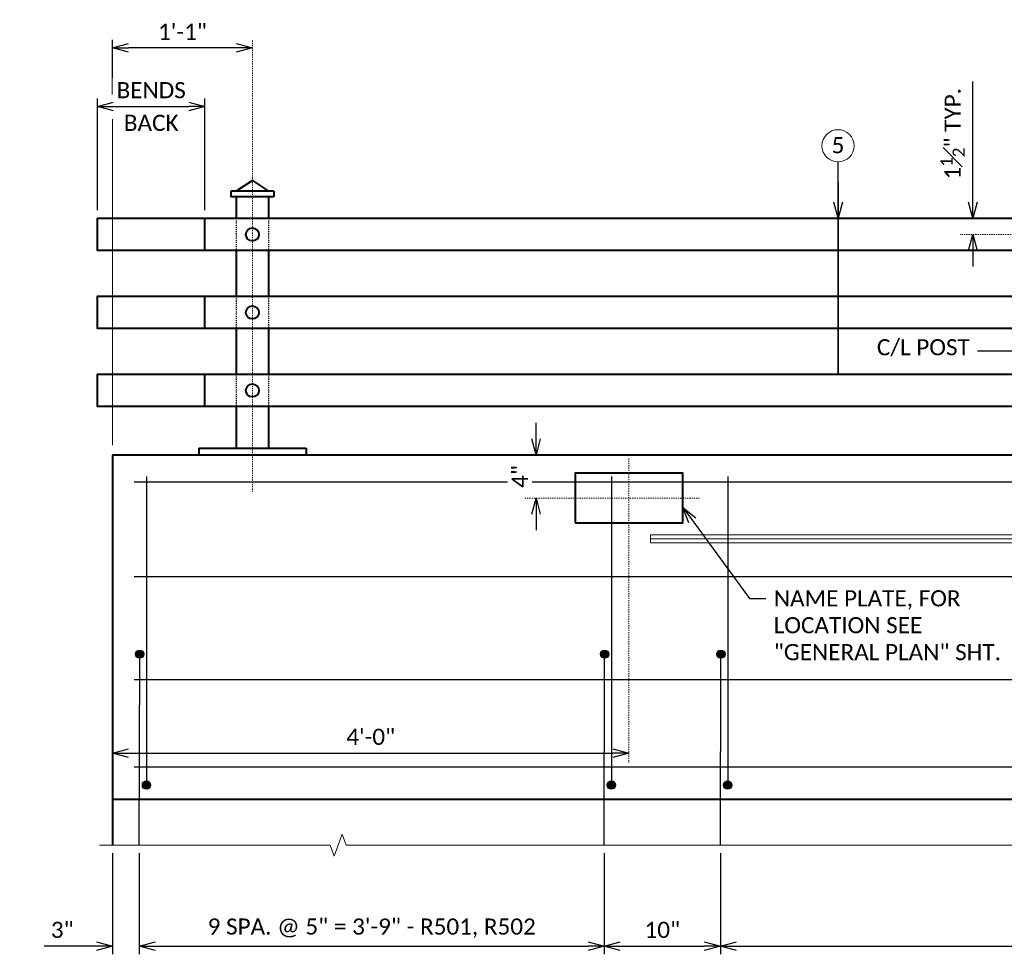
# Model space of a CAD drawing. Extents: x 5346 to 20707, y 13094 to 24070.
# Tile 8 of 14: x 5401 to 5492, y 23937 to 24024. Entities that reach past the tile are written whole.
import ezdxf
from ezdxf import colors
from ezdxf.entities.mleader import LeaderData, LeaderLine
from ezdxf.math import Vec2, Vec3

# ---------------------------------------------------------------- set-up
doc = ezdxf.new("R2010")
doc.units = 0
doc.header["$MEASUREMENT"] = 0
doc.linetypes.add('Wisdot2', pattern=[0.125, 0.0625, -0.0625])
doc.linetypes.add('Wisdot4', pattern=[0.28125, 0.125, -0.0625, 0.03125, -0.0625])
for name, color, linetype, lineweight in [('B_ANNO_BREAK', 7, 'Continuous', 18), ('B_ANNO_DIM', 7, 'Continuous', 18), ('B_CNTR', 1, 'Wisdot4', 18), ('B_CONC_PPT', 12, 'Continuous', 40), ('B_CONC_SDWLK', 14, 'Continuous', 40), ('B_DETAIL', 7, 'Continuous', 18), ('B_DETAIL_HIDDEN', 7, 'Wisdot2', 25), ('B_DETAIL_OBJ', 7, 'Continuous', 40), ('B_REBAR', 5, 'Continuous', 25)]:
    doc.layers.add(name, color=color, linetype=linetype, lineweight=lineweight)
doc.styles.add('Annotative', font='calibri.ttf', dxfattribs={"height": 0.0625})
doc.styles.get("Standard").update_dxf_attribs({"font": 'calibri.ttf'})
doc.dimstyles.new('Annotative', dxfattribs={"dimscale": 0, "dimtxt": 0.0625, "dimasz": 0.0625, "dimexe": 0.03125, "dimexo": 0.03125, "dimgap": 0.03125, "dimtad": 1, "dimdec": 3, "dimzin": 3, "dimdsep": 46, "dimlunit": 4, "dimtxsty": 'Standard', "dimblk": 'OPEN30', "dimcen": 0.03125, "dimaunit": 1, "dimadec": 0, "dimazin": 3, "dimtfac": 0.75, "dimtdec": 3, "dimtofl": 0, "dimtmove": 0, "dimatfit": 3, "dimldrblk": 'OPEN30', "dimfxl": 1, "dimtfill": 1, "dimfrac": 1, "dimtolj": 1, "dimtzin": 0, "dimarcsym": 0})

# ---------------------------------------------------------------- blocks, each defined once
blk = doc.blocks.new('AnonymousCell91')
at = {"layer": 'B_REBAR'}
h = blk.add_hatch(color=256, dxfattribs=at)
edge = h.paths.add_edge_path()
edge.add_arc((0, -14.152), 0.386, 0, 360)
blk.add_line((0, 14.538), (0, -13.766), dxfattribs=at)
blk.add_circle((0, -14.152), 0.386, dxfattribs=at)
blk = doc.blocks.new('AnonymousCell92')
at = {"layer": 'B_REBAR'}
h = blk.add_hatch(color=256, dxfattribs=at)
edge = h.paths.add_edge_path()
edge.add_arc((0, 8.686), 0.386, 0, 360)
blk.add_line((-0.04, -9.072), (0, 8.301), dxfattribs=at)
blk.add_circle((0, 8.686), 0.386, dxfattribs=at)
blk = doc.blocks.new('_Open30')
at = {"color": 0, "linetype": 'ByBlock', "lineweight": -2}
for p, q in [((-1, 0.268), (0, 0)), ((0, 0), (-1, -0.268)), ((0, 0), (-1, 0))]:
    blk.add_line(p, q, dxfattribs=at)
blk = doc.blocks.new('*D109')
at = {"layer": 'B_ANNO_DIM', "color": 0, "lineweight": -2, "transparency": 16777216}
blk.add_line((64.504, 138.167), (109.504, 138.167), dxfattribs=at)
at = {"layer": 'Defpoints', "color": 0, "transparency": 16777216}
for p in [(63.004, 138.167), (111.004, 138.167), (111.004, 138.167)]:
    blk.add_point(p, dxfattribs=at)
at = {"layer": 'B_ANNO_DIM', "color": 0, "lineweight": -2, "transparency": 16777216, "xscale": 1.5, "yscale": 1.5, "zscale": 1.5, "rotation": 180}
blk.add_blockref('_Open30', (63.004, 138.167), dxfattribs=at)
at = {"layer": 'B_ANNO_DIM', "color": 0, "lineweight": -2, "transparency": 16777216, "xscale": 1.5, "yscale": 1.5, "zscale": 1.5}
blk.add_blockref('_Open30', (111.004, 138.167), dxfattribs=at)
at = {"layer": 'B_ANNO_DIM', "color": 0, "transparency": 16777216, "insert": (87.004, 139.685), "char_height": 1.5, "attachment_point": 5, "bg_fill": 3, "box_fill_scale": 1.25, "bg_fill_color": 256, "bg_fill_true_color": 13158600, "bg_fill_transparency": 0}
blk.add_mtext('\\A1;4\'-0"', dxfattribs=at)
blk = doc.blocks.new('*D55')
at = {"layer": 'B_ANNO_DIM', "color": 0, "lineweight": -2, "transparency": 16777216}
for p, q in [((5409.246, 23946.648), (5409.246, 23937.252)), ((5411.73, 23946.648), (5411.73, 23937.252)), ((5407.746, 23938.002), (5402.899, 23938.002)), ((5413.23, 23938.002), (5414.73, 23938.002))]:
    blk.add_line(p, q, dxfattribs=at)
at = {"layer": 'Defpoints', "color": 0, "transparency": 16777216}
for p in [(5409.246, 23947.398), (5411.73, 23947.398), (5409.246, 23938.002)]:
    blk.add_point(p, dxfattribs=at)
at = {"layer": 'B_ANNO_DIM', "color": 0, "lineweight": -2, "transparency": 16777216, "xscale": 1.5, "yscale": 1.5, "zscale": 1.5}
blk.add_blockref('_Open30', (5409.246, 23938.002), dxfattribs=at)
at = {"layer": 'B_ANNO_DIM', "color": 0, "lineweight": -2, "transparency": 16777216, "xscale": 1.5, "yscale": 1.5, "zscale": 1.5, "rotation": 180}
blk.add_blockref('_Open30', (5411.73, 23938.002), dxfattribs=at)
at = {"layer": 'B_ANNO_DIM', "color": 0, "transparency": 16777216, "insert": (5404.572, 23939.52), "char_height": 1.5, "attachment_point": 5, "bg_fill": 3, "box_fill_scale": 1.25, "bg_fill_color": 256, "bg_fill_true_color": 13158600, "bg_fill_transparency": 0}
blk.add_mtext('\\A1;3"', dxfattribs=at)
blk = doc.blocks.new('*D56')
at = {"layer": 'B_ANNO_DIM', "color": 0, "lineweight": -2, "transparency": 16777216}
for p, q in [((5454.94, 23946.648), (5454.94, 23937.252)), ((5413.23, 23938.002), (5453.44, 23938.002))]:
    blk.add_line(p, q, dxfattribs=at)
at = {"layer": 'Defpoints', "color": 0, "transparency": 16777216}
for p in [(5454.94, 23947.398), (5411.73, 23938.002), (5454.94, 23938.002)]:
    blk.add_point(p, dxfattribs=at)
at = {"layer": 'B_ANNO_DIM', "color": 0, "lineweight": -2, "transparency": 16777216, "xscale": 1.5, "yscale": 1.5, "zscale": 1.5, "rotation": 180}
blk.add_blockref('_Open30', (5411.73, 23938.002), dxfattribs=at)
at = {"layer": 'B_ANNO_DIM', "color": 0, "lineweight": -2, "transparency": 16777216, "xscale": 1.5, "yscale": 1.5, "zscale": 1.5}
blk.add_blockref('_Open30', (5454.94, 23938.002), dxfattribs=at)
at = {"layer": 'B_ANNO_DIM', "color": 0, "transparency": 16777216, "insert": (5433.335, 23939.684), "char_height": 1.5, "attachment_point": 5, "bg_fill": 3, "box_fill_scale": 1.25, "bg_fill_color": 256, "bg_fill_true_color": 13158600, "bg_fill_transparency": 0}
blk.add_mtext('\\A1;9 SPA. @ 5" = 3\'-9" - R501, R502', dxfattribs=at)
blk = doc.blocks.new('*D57')
at = {"layer": 'B_ANNO_DIM', "color": 0, "lineweight": -2, "transparency": 16777216}
for p, q in [((5465.746, 23946.648), (5465.746, 23937.252)), ((5456.44, 23938.002), (5464.246, 23938.002))]:
    blk.add_line(p, q, dxfattribs=at)
at = {"layer": 'Defpoints', "color": 0, "transparency": 16777216}
for p in [(5465.746, 23947.398), (5454.94, 23938.002), (5465.746, 23938.002)]:
    blk.add_point(p, dxfattribs=at)
at = {"layer": 'B_ANNO_DIM', "color": 0, "lineweight": -2, "transparency": 16777216, "xscale": 1.5, "yscale": 1.5, "zscale": 1.5, "rotation": 180}
blk.add_blockref('_Open30', (5454.94, 23938.002), dxfattribs=at)
at = {"layer": 'B_ANNO_DIM', "color": 0, "lineweight": -2, "transparency": 16777216, "xscale": 1.5, "yscale": 1.5, "zscale": 1.5}
blk.add_blockref('_Open30', (5465.746, 23938.002), dxfattribs=at)
at = {"layer": 'B_ANNO_DIM', "color": 0, "transparency": 16777216, "insert": (5460.343, 23939.52), "char_height": 1.5, "attachment_point": 5, "bg_fill": 3, "box_fill_scale": 1.25, "bg_fill_color": 256, "bg_fill_true_color": 13158600, "bg_fill_transparency": 0}
blk.add_mtext('\\A1;10"', dxfattribs=at)
blk = doc.blocks.new('*D81')
at = {"layer": 'B_ANNO_DIM', "color": 0, "lineweight": -2, "transparency": 16777216}
for p, q in [((263.504, 128.866), (263.504, 119.47)), ((121.004, 120.22), (262.004, 120.22))]:
    blk.add_line(p, q, dxfattribs=at)
at = {"layer": 'Defpoints', "color": 0, "transparency": 16777216}
for p in [(263.504, 129.616), (119.504, 120.22), (263.504, 120.22)]:
    blk.add_point(p, dxfattribs=at)
at = {"layer": 'B_ANNO_DIM', "color": 0, "lineweight": -2, "transparency": 16777216, "xscale": 1.5, "yscale": 1.5, "zscale": 1.5, "rotation": 180}
blk.add_blockref('_Open30', (119.504, 120.22), dxfattribs=at)
at = {"layer": 'B_ANNO_DIM', "color": 0, "lineweight": -2, "transparency": 16777216, "xscale": 1.5, "yscale": 1.5, "zscale": 1.5}
blk.add_blockref('_Open30', (263.504, 120.22), dxfattribs=at)
at = {"layer": 'B_ANNO_DIM', "color": 0, "transparency": 16777216, "insert": (191.504, 121.902), "char_height": 1.5, "attachment_point": 5, "bg_fill": 3, "box_fill_scale": 1.25, "bg_fill_color": 256, "bg_fill_true_color": 13158600, "bg_fill_transparency": 0}
blk.add_mtext('\\A1;    SPA. @ 10" =               - R501, R502', dxfattribs=at)
blk = doc.blocks.new('POST ELEVATION')
at = {"layer": 'B_DETAIL_HIDDEN', "ltscale": 0.5}
for p, q in [((-1.496, 22.011), (-1.496, 19.013)), ((1.504, 22.011), (1.504, 19.013)), ((-1.496, 14.748), (-1.496, 11.75)), ((1.504, 14.748), (1.504, 11.75)), ((-1.496, 7.498), (-1.496, 4.5)), ((1.504, 7.498), (1.504, 4.5))]:
    blk.add_line(p, q, dxfattribs=at)
at = {"layer": 'B_DETAIL_OBJ'}
for p, q in [((0, 25.515), (-1.496, 24.515)), ((0, 25.515), (1.504, 24.515)), ((2, 24.515), (-2, 24.515)), ((-2, 24.515), (-2, 24.011)), ((2, 24.011), (-2, 24.011)), ((-1.496, 24.011), (-1.496, 22.011)), ((1.504, 24.011), (1.504, 22.011)), ((2, 24.515), (2, 24.011)), ((-1.496, 19.013), (-1.496, 14.75)), ((1.504, 19.013), (1.504, 14.75)), ((-1.496, 11.75), (-1.496, 7.5)), ((1.504, 11.75), (1.504, 7.5)), ((-1.496, 4.5), (-1.496, 0.635)), ((1.504, 4.5), (1.504, 0.635)), ((-4.992, 0.635), (5.008, 0.635)), ((-4.992, 0.635), (-4.992, 0.003)), ((5.008, 0.635), (5.008, 0.003))]:
    blk.add_line(p, q, dxfattribs=at)
for centre in [(0, 20.509), (0, 13.25), (0.004, 5.999)]:
    blk.add_circle(centre, 0.608, dxfattribs=at)
blk = doc.blocks.new('*D59')
at = {"layer": 'B_ANNO_DIM', "color": 0, "lineweight": -2, "transparency": 16777216}
for p, q in [((5409.246, 24017.188), (5409.246, 24022.265)), ((5420.746, 24021.515), (5410.746, 24021.515))]:
    blk.add_line(p, q, dxfattribs=at)
at = {"layer": 'Defpoints', "color": 0, "transparency": 16777216}
for p in [(5409.246, 24021.515), (5422.246, 24021.515), (5409.246, 24016.438)]:
    blk.add_point(p, dxfattribs=at)
at = {"layer": 'B_ANNO_DIM', "color": 0, "lineweight": -2, "transparency": 16777216, "xscale": 1.5, "yscale": 1.5, "zscale": 1.5, "rotation": 180}
blk.add_blockref('_Open30', (5409.246, 24021.515), dxfattribs=at)
at = {"layer": 'B_ANNO_DIM', "color": 0, "lineweight": -2, "transparency": 16777216, "xscale": 1.5, "yscale": 1.5, "zscale": 1.5}
blk.add_blockref('_Open30', (5422.246, 24021.515), dxfattribs=at)
at = {"layer": 'B_ANNO_DIM', "color": 0, "transparency": 16777216, "insert": (5415.746, 24023.017), "char_height": 1.5, "attachment_point": 5, "bg_fill": 3, "box_fill_scale": 1.25, "bg_fill_color": 256, "bg_fill_true_color": 13158600, "bg_fill_transparency": 0}
blk.add_mtext('\\A1;1\'-1"', dxfattribs=at)
blk = doc.blocks.new('*D60')
at = {"layer": 'B_ANNO_DIM', "color": 0, "lineweight": -2, "transparency": 16777216}
for p, q in [((5407.84, 24006.432), (5407.84, 24016.812)), ((5417.836, 24006.432), (5417.836, 24016.812)), ((5409.34, 24016.062), (5416.336, 24016.062))]:
    blk.add_line(p, q, dxfattribs=at)
at = {"layer": 'Defpoints', "color": 0, "transparency": 16777216}
for p in [(5417.836, 24016.062), (5407.84, 24005.682), (5417.836, 24005.682)]:
    blk.add_point(p, dxfattribs=at)
at = {"layer": 'B_ANNO_DIM', "color": 0, "lineweight": -2, "transparency": 16777216, "xscale": 1.5, "yscale": 1.5, "zscale": 1.5, "rotation": 180}
blk.add_blockref('_Open30', (5407.84, 24016.062), dxfattribs=at)
at = {"layer": 'B_ANNO_DIM', "color": 0, "lineweight": -2, "transparency": 16777216, "xscale": 1.5, "yscale": 1.5, "zscale": 1.5}
blk.add_blockref('_Open30', (5417.836, 24016.062), dxfattribs=at)
at = {"layer": 'B_ANNO_DIM', "color": 0, "transparency": 16777216, "char_height": 1.5, "attachment_point": 5, "bg_fill": 3, "box_fill_scale": 1.25, "bg_fill_color": 256, "bg_fill_true_color": 13158600, "bg_fill_transparency": 0}
for s, insert in [('\\A1;BENDS', (5412.838, 24017.58)), ('\\A1;BACK', (5412.838, 24014.547))]:
    blk.add_mtext(s, dxfattribs=dict(at, insert=insert))
blk = doc.blocks.new('*D67')
at = {"layer": 'B_ANNO_DIM', "color": 0, "lineweight": -2, "transparency": 16777216}
for p, q in [((5489.208, 24007.182), (5489.208, 24018.396)), ((5489.208, 24002.683), (5489.208, 24001.183))]:
    blk.add_line(p, q, dxfattribs=at)
at = {"layer": 'Defpoints', "color": 0, "transparency": 16777216}
for p in [(5489.208, 24005.682), (5489.208, 24005.682), (5489.208, 24004.183)]:
    blk.add_point(p, dxfattribs=at)
at = {"layer": 'B_ANNO_DIM', "color": 0, "lineweight": -2, "transparency": 16777216, "xscale": 1.5, "yscale": 1.5, "zscale": 1.5}
for p, rotation in [((5489.208, 24005.682), 270), ((5489.208, 24004.183), 90)]:
    blk.add_blockref('_Open30', p, dxfattribs=dict(at, rotation=rotation))
at = {"layer": 'B_ANNO_DIM', "color": 0, "transparency": 16777216, "insert": (5487.321, 24013.539), "char_height": 1.5, "attachment_point": 5, "rotation": 90, "bg_fill": 3, "box_fill_scale": 1.25, "bg_fill_color": 256, "bg_fill_true_color": 13158600, "bg_fill_transparency": 0}
blk.add_mtext('\\A1;1{\\H0.75x;\\S1#2;}" TYP.', dxfattribs=at)
blk = doc.blocks.new('*D108')
at = {"layer": 'B_ANNO_DIM', "color": 0, "lineweight": -2, "transparency": 16777216}
for p, q in [((102.361, 167.392), (102.361, 168.892)), ((102.361, 160.392), (102.361, 158.892))]:
    blk.add_line(p, q, dxfattribs=at)
at = {"layer": 'Defpoints', "color": 0, "transparency": 16777216}
for p in [(102.361, 165.892), (102.361, 161.892), (102.361, 161.892)]:
    blk.add_point(p, dxfattribs=at)
at = {"layer": 'B_ANNO_DIM', "color": 0, "lineweight": -2, "transparency": 16777216, "xscale": 1.5, "yscale": 1.5, "zscale": 1.5}
for p, rotation in [((102.361, 165.892), 270), ((102.361, 161.892), 90)]:
    blk.add_blockref('_Open30', p, dxfattribs=dict(at, rotation=rotation))
at = {"layer": 'B_ANNO_DIM', "color": 0, "transparency": 16777216, "insert": (100.858, 163.892), "char_height": 1.5, "attachment_point": 5, "rotation": 90, "bg_fill": 3, "box_fill_scale": 1.25, "bg_fill_color": 256, "bg_fill_true_color": 13158600, "bg_fill_transparency": 0}
blk.add_mtext('\\A1;4"', dxfattribs=at)
blk = doc.blocks.new('INS_RAILCOMB3T_BASE')
at = {"layer": 'B_ANNO_BREAK', "flags": 128}
blk.add_lwpolyline([(61.8, 129.6156), (83.2288, 129.6156), (83.604, 128.5847), (84.3545, 130.6466), (84.7298, 129.6156), (150.1316, 129.6156), (150.5068, 128.5847), (151.2573, 130.6466), (151.6326, 129.6156), (222.0795, 129.6156), (222.4547, 128.5847), (223.2052, 130.6466), (223.5804, 129.6156), (293.0516, 129.6156), (293.4269, 128.5847), (294.1773, 130.6466), (294.5526, 129.6156), (317.5057, 129.6156)], dxfattribs=at)
at = {"layer": 'B_ANNO_DIM'}
blk.add_circle((130.4318, 194.6377), 1.4974, dxfattribs=at)
at = {"layer": 'B_CNTR'}
for p, q in [((76.0034, 204.435), (76.0034, 162.4468)), ((153.0905, 186.4006), (141.7841, 186.4006)), ((111.0038, 165.5796), (111.0038, 137.2811)), ((101.3108, 161.8916), (117.5638, 161.8916))]:
    blk.add_line(p, q, dxfattribs=at)
at = {"layer": 'B_CONC_PPT'}
blk.add_line((63.0038, 165.8876), (63.0038, 129.6156), dxfattribs=at)
at = {"layer": 'B_CONC_PPT', "flags": 128}
for points in [[(63.0038, 165.8916), (266.2538, 165.8916), (267.0038, 165.1416)], [(106.0038, 159.5796), (116.0038, 159.5796), (116.0038, 164.2036), (106.0038, 164.2036), (106.0038, 159.5796)]]:
    blk.add_lwpolyline(points, dxfattribs=at)
at = {"layer": 'B_CONC_SDWLK'}
blk.add_line((63.0038, 133.8876), (267.0038, 133.8876), dxfattribs=at)
at = {"layer": 'B_DETAIL'}
for p, q in [((113.0038, 158.0907), (113.0038, 158.4657)), ((267.0038, 158.4657), (113.0038, 158.4657)), ((113.0038, 157.7157), (113.0038, 158.0907)), ((267.0038, 158.0907), (113.0038, 158.0907)), ((267.0038, 157.7157), (113.0038, 157.7157))]:
    blk.add_line(p, q, dxfattribs=at)
at = {"layer": 'B_DETAIL_OBJ'}
for p, q in [((71.5941, 184.9016), (71.5941, 187.8996)), ((71.5941, 177.642), (71.5941, 180.642)), ((71.5941, 170.3916), (71.5941, 173.3896))]:
    blk.add_line(p, q, dxfattribs=at)
at = {"layer": 'B_DETAIL_OBJ', "flags": 128}
for points in [[(231.5394, 184.9016), (61.5981, 184.9016), (61.5981, 187.8996), (231.5394, 187.8996)], [(231.5394, 177.642), (61.5981, 177.642), (61.5981, 180.642), (231.5394, 180.642)], [(231.5394, 170.3916), (61.5981, 170.3916), (61.5981, 173.3916), (231.5394, 173.3916)]]:
    blk.add_lwpolyline(points, dxfattribs=at)
at = {"layer": 'B_REBAR'}
for p, q in [((265.0038, 163.3785), (65.0038, 163.3785)), ((265.0038, 154.5515), (65.0038, 154.5515)), ((265.0038, 145.0005), (65.0038, 145.0005)), ((265.0038, 136.8686), (65.0038, 136.8686))]:
    blk.add_line(p, q, dxfattribs=at)
for name, p in [('AnonymousCell91', (66.1612, 149.3536)), ('AnonymousCell91', (109.3711, 149.3536)), ('AnonymousCell91', (120.1772, 149.3536)), ('AnonymousCell92', (65.5283, 138.6881)), ('AnonymousCell92', (108.7381, 138.6881)), ('AnonymousCell92', (119.5442, 138.6881))]:
    blk.add_blockref(name, p)
at = {"layer": 'B_ANNO_DIM'}
blk.add_blockref('POST ELEVATION', (76.0034, 165.8916), dxfattribs=at)
at = {"layer": 'B_ANNO_DIM', "insert": (130.428, 194.681), "char_height": 1.5, "width": 3.189236, "attachment_point": 5, "style": 'Annotative'}
blk.add_mtext('5', dxfattribs=at)
at = {"layer": 'B_ANNO_DIM', "style": 'Annotative'}
for tag, p in [('SHT', (195.6155, 204.5169)), ('BAR15', (345.6116, 131.0624)), ('BAR12', (20.4825, 59.9504)), ('BAR13', (20.5031, 55.4417)), ('BAR14', (20.5078, 28.9089))]:
    blk.add_attdef(tag, p, '', height=1.5, dxfattribs=at)
at = {"layer": 'B_ANNO_DIM'}
ml = blk.add_multileader_mtext('Standard', dxfattribs=at)
ml.set_content('', color=256)
ml.set_leader_properties()
ml.set_arrow_properties(name='OPEN30')
ml.build(insert=Vec2(0, 0))
ml.multileader.update_dxf_attribs({"text_right_attachment_type": 3, "dogleg_length": 0.0625, "arrow_head_size": 1.5, "scale": 24})
ctx = ml.context
ctx.base_point, ctx.scale, ctx.char_height, ctx.arrow_head_size, ctx.landing_gap_size, ctx.plane_origin, ctx.plane_x_axis, ctx.plane_y_axis = Vec3(130.4318, 194.6403), 24, 1.5, 1.5, 0.75, Vec3(130.4318, 185.6187), Vec3(0, -1), Vec3(1, 0)
ctx.right_attachment = 3
notes = []
notes.append((ctx, [(0, (1, 1, 0), (130.4318, 191.5197), (0, 1), 1.6206, [(2, [(130.4318, 187.8996), (130.4318, 190.9387), (130.4318, 191.2292), (130.4318, 180.642), (130.4318, 173.3916)], 0, [])])]))
ctx.mtext.insert, ctx.mtext.text_direction, ctx.mtext.rotation, ctx.mtext.flow_direction = Vec3(131.1818, 193.8903), Vec3(0, -1), 4.712389, 5
ml = blk.add_multileader_mtext('Standard', dxfattribs=at)
ml.set_content('C/L POST', color=256)
ml.set_leader_properties()
ml.set_arrow_properties(name='OPEN30')
ml.build(insert=Vec2(0, 0))
ml.multileader.update_dxf_attribs({"text_right_attachment_type": 3, "dogleg_length": 0.0625, "arrow_head_size": 1.5, "scale": 24})
ctx = ml.context
ctx.base_point, ctx.scale, ctx.char_height, ctx.arrow_head_size, ctx.landing_gap_size, ctx.plane_origin = Vec3(133.2953, 175.745), 24, 1.5, 1.5, 0.75, Vec3(151.0034, 175.5488)
ctx.right_attachment = 3
notes.append((ctx, [(0, (1, 1, 0), (144.8891, 175.5488), (-1, 0), 1.5, [(0, [(151.0034, 175.5488), (144.8891, 175.5488), (144.8891, 175.5488)], 0, [])])]))
ctx.mtext.insert, ctx.mtext.flow_direction = Vec3(134.0453, 176.6571), 5
ml = blk.add_multileader_mtext('Standard', dxfattribs=at)
ml.set_content('\\A1;NAME PLATE, FOR \\PLOCATION SEE\\P"GENERAL PLAN" SHT.', color=256)
ml.set_leader_properties()
ml.set_arrow_properties(name='OPEN30')
ml.build(insert=Vec2(0, 0))
ml.multileader.update_dxf_attribs({"text_right_attachment_type": 3, "dogleg_length": 0.0625, "arrow_head_size": 1.5, "scale": 24})
ctx = ml.context
ctx.base_point, ctx.scale, ctx.char_height, ctx.arrow_head_size, ctx.landing_gap_size, ctx.plane_origin = Vec3(123.7099, 152.5553), 24, 1.5, 1.5, 0.75, Vec3(125.3117, 161.7498)
ctx.right_attachment = 3
notes.append((ctx, [(0, (1, 1, 0), (122.2099, 152.5553), (1, 0), 1.5, [(0, [(116.0038, 161.0186), (122.2099, 152.5553), (122.2099, 152.5553)], 0, [])])]))
ctx.mtext.insert, ctx.mtext.flow_direction = Vec3(124.4599, 153.3163), 5
for ctx, leaders in notes:
    for number, flags, end, landing, length, lines in leaders:
        leader = LeaderData()
        leader.index, (leader.has_last_leader_line, leader.has_dogleg_vector, leader.attachment_direction) = number, flags
        leader.last_leader_point, leader.dogleg_vector, leader.dogleg_length = Vec3(end), Vec3(landing), length
        for number, points, colour, breaks in lines:
            line = LeaderLine()
            line.index, line.vertices, line.color, line.breaks = number, Vec3.list(points), colors.encode_raw_color(colour), breaks
            leader.lines.append(line)
        ctx.leaders.append(leader)
dim = blk.add_linear_dim(base=(63.0038, 203.7326), p1=(76.0034, 203.7326), p2=(63.0038, 198.6559), dimstyle='Annotative', dxfattribs=at)
dim.commit()
dim.dimension.update_dxf_attribs({"geometry": '*D59', "text_midpoint": (69.5036, 205.2343), "insert": (-5346.2422, -23817.7824)})
dim = blk.add_linear_dim(base=(142.9658, 187.8996), p1=(142.9658, 186.4006), p2=(142.9658, 187.8996), angle=90, text='<> TYP.', dimstyle='Annotative', dxfattribs=at)
dim.commit()
dim.dimension.update_dxf_attribs({"geometry": '*D67', "text_midpoint": (141.0787, 195.7564), "insert": (-5346.2422, -23817.7824)})
dim = blk.add_linear_dim(base=(102.3614, 161.8916), p1=(102.3614, 165.8916), p2=(102.3614, 161.8916), angle=90, dimstyle='Annotative', override={"dimsah": 1}, dxfattribs=at)
dim.commit()
dim.dimension.update_dxf_attribs({"geometry": '*D108', "text_midpoint": (100.8579, 163.8916)})
dim = blk.add_linear_dim(base=(111.0038, 138.1669), p1=(63.0038, 138.1669), p2=(111.0038, 138.1669), dimstyle='Annotative', override={"dimscale": 24, "dimtix": 0, "dimtofl": 0, "dimtmove": 0, "dimatfit": 3}, dxfattribs=at)
dim.commit()
dim.dimension.update_dxf_attribs({"geometry": '*D109', "text_midpoint": (87.0038, 139.6853)})
dim = blk.add_linear_dim(base=(63.0038, 120.2196), p1=(65.4878, 129.6156), p2=(63.0038, 129.6156), text='3"', dimstyle='Annotative', dxfattribs=at)
dim.commit()
dim.dimension.update_dxf_attribs({"geometry": '*D55', "text_midpoint": (58.3301, 121.7381), "insert": (-5346.2422, -23817.7824)})
for base, p1, p2, text, picture, middle in [((71.5941, 198.2792), (61.5981, 187.8996), (71.5941, 187.8996), 'BENDS\\XBACK', '*D60', (66.5961, 198.2792)), ((108.6977, 120.2196), (65.4878, 120.2196), (108.6977, 129.6156), '9 SPA. @ 5" = 3\'-9" - R501, R502', '*D56', (87.0927, 121.9019))]:
    dim = blk.add_linear_dim(base=base, p1=p1, p2=p2, text=text, dimstyle='Annotative', dxfattribs=at)
    dim.commit()
    dim.dimension.update_dxf_attribs({"geometry": picture, "text_midpoint": middle, "insert": (-5346.2422, -23817.7824)})
blk.add_line((63.0038, 166.8185), (63.0038, 197.1173), dxfattribs=at)
dim = blk.add_linear_dim(base=(119.5038, 120.2196), p1=(108.6977, 120.2196), p2=(119.5038, 129.6156), text='10"', dimstyle='Annotative', dxfattribs=at)
dim.commit()
dim.dimension.update_dxf_attribs({"geometry": '*D57', "text_midpoint": (114.1007, 121.7381), "insert": (-5346.2422, -23817.7824)})
dim = blk.add_linear_dim(base=(263.5038, 120.2196), p1=(119.5038, 120.2196), p2=(263.5038, 129.6156), text='    SPA. @ 10" =               - R501, R502', dimstyle='Annotative', dxfattribs=at)
dim.commit()
dim.dimension.update_dxf_attribs({"geometry": '*D81', "text_midpoint": (191.5038, 121.9019)})
at = {"layer": 'B_ANNO_DIM', "style": 'Annotative'}
for tag, p in [('SPA3', (173.5597, 121.2897)), ('DIM1', (189.7499, 121.3362))]:
    blk.add_attdef(tag, p, '', height=1.5, dxfattribs=at)

msp = doc.modelspace()

# ---------------------------------------------------------------- block references
msp.add_blockref('INS_RAILCOMB3T_BASE', (5346.242, 23817.782))

doc.saveas('drawing.dxf')
